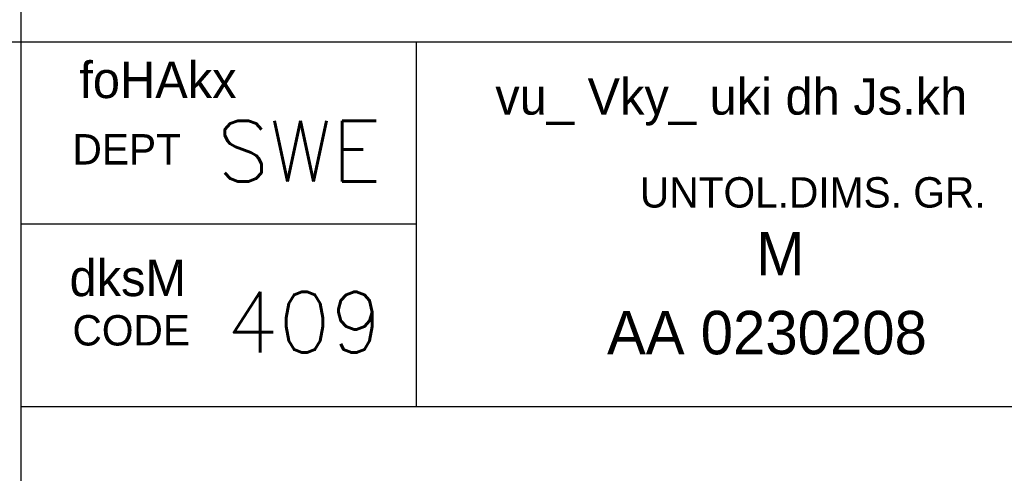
# Model space of a CAD drawing. Extents: x -1093 to 40, y -1428 to 69.
# Tile 3 of 8: x -918 to -714, y -1305 to -1211. Entities that reach past the tile are written whole.
import ezdxf
from ezdxf.enums import TextEntityAlignment as Align

# ---------------------------------------------------------------- set-up
doc = ezdxf.new("R2010")
doc.units = 0
doc.header["$LTSCALE"] = 5
doc.header["$MEASUREMENT"] = 0
doc.linetypes.add('DASHED', pattern=[0.75, 0.5, -0.25])
doc.layers.get('0').update_dxf_attribs({"linetype": 'CONTINUOUS'})
doc.layers.get('DEFPOINTS').update_dxf_attribs({"linetype": 'CONTINUOUS'})
doc.layers.add('TEXT', color=3, linetype='CONTINUOUS')
doc.styles.add('HINDI', font='hindi')
doc.styles.add('ROMANS', font='romans')
doc.dimstyles.get("Standard").update_dxf_attribs({"dimscale": 2.5, "dimtxt": 2.5, "dimasz": 1.5, "dimexe": 1, "dimexo": 1, "dimgap": 1, "dimtad": 1, "dimtih": 1, "dimtoh": 1, "dimdec": 1, "dimzin": 0, "dimdsep": 46, "dimtxsty": 'Standard', "dimcen": 0.09, "dimclrd": 1, "dimclre": 1, "dimadec": 0, "dimazin": 0, "dimtfac": 1, "dimtdec": 1, "dimtofl": 0, "dimtmove": 0, "dimatfit": 3, "dimfxl": 0, "dimtolj": 1, "dimtzin": 0, "dimarcsym": 0})

# ---------------------------------------------------------------- blocks, each defined once
blk = doc.blocks.new('A4')
for p, q in [((20, 290), (20, 7)), ((20, 42), (203, 42)), ((36.272, 27), (36.272, 42)), ((36.272, 34.5), (20, 34.5)), ((20, 27), (203, 27))]:
    blk.add_line(p, q)
at = {"linetype": 'DASHED'}
blk.add_line((10, 42), (20, 42), dxfattribs=at)
at = {"style": 'HINDI'}
for s, p in [('foHAkx', (22.406, 39.688)), ('dksM', (22.005, 31.539))]:
    blk.add_text(s, height=1.5, dxfattribs=at).set_placement(p)
at = {"color": 11, "style": 'HINDI'}
blk.add_text('vu_ Vky_ uki dh Js.kh', height=1.5, dxfattribs=at).set_placement((39.504, 39.008))
at = {"style": 'ROMANS'}
for tag, p, width in [('SHTNO', (13.782, 110.329), 0.8), ('REV_NO', (13.803, 101.042), 0.8), ('DRG_NO', (13.882, 72.696), 0.9)]:
    blk.add_attdef(tag, p, '', height=2.8, rotation=90, dxfattribs=dict(at, width=width))
at = {"color": 7, "style": 'ROMANS'}
for tag, height, p in [('DRN_BY', 2, (149.817, 56.824)), ('DRN_DATE', 1.5, (180.802, 56.66)), ('CHD_BY', 2, (149.817, 50.816)), ('CHD_DATE', 1.5, (180.705, 51.144)), ('APP_BY', 2, (149.817, 44.808)), ('APP_DATE', 1.5, (180.705, 44.644)), ('ITNO', 2.5, (181.697, 30.871)), ('NOIT', 2.5, (197.036, 30.379)), ('SCALE', 2.5, (100.766, 30.215)), ('REFTOASSY', 2.5, (147.44, 29.599)), ('REV_NO', 3.5, (197.304, 16.454)), ('SHTNO', 2.5, (157.787, 10.064)), ('NOSHT', 2.5, (199.431, 10.041))]:
    blk.add_attdef(tag, text='', height=height, dxfattribs=at).set_placement(p, align=Align.MIDDLE)
for tag, p, height in [('DRN_SIGN', (159.637, 55.294), 1), ('CHD_SIGN', (159.199, 49.178), 1), ('APP_SIGN', (159.199, 43.062), 1), ('TITLE1', (42.347, 16.763), 3.5), ('TITLE2', (42.347, 10.547), 3.5)]:
    blk.add_attdef(tag, p, '', height=height, dxfattribs=at)
at = {"color": 7, "style": 'ROMANS', "width": 0.8}
blk.add_attdef('WEIGHT', text='', height=2.3, dxfattribs=at).set_placement((119.668, 29.961), align=Align.MIDDLE)
at = {"color": 7, "style": 'ROMANS', "width": 1.5}
blk.add_attdef('DRG_NO', (133.585, 15.092), '', height=3.5, dxfattribs=at)
at = {"layer": 'TEXT', "style": 'ROMANS'}
for s, p in [('SWE', (28.07, 36.257)), ('409', (28.448, 29.219))]:
    blk.add_text(s, height=2.5, dxfattribs=at).set_placement(p)
at = {"layer": 'TEXT'}
for s, p in [('DEPT', (22.126, 36.956)), ('UNTOL.DIMS. GR.', (45.448, 35.184)), ('CODE', (22.126, 29.509))]:
    blk.add_text(s, height=1.25, dxfattribs=at).set_placement(p)
blk = doc.blocks.new('*D28')
at = {"color": 1, "lineweight": -2}
for p, q in [((-586.64, -699.78), (-586.64, -757.99)), ((-586.64, -757.99), (-567.7, -765.49)), ((-567.7, -765.49), (-567.7, -792.15))]:
    blk.add_line(p, q, dxfattribs=at)
at = {"layer": 'DEFPOINTS', "color": 0}
for p in [(-586.64, -697.28), (-567.7, -772.99), (-1092.72, -1304.05)]:
    blk.add_point(p, dxfattribs=at)
at = {"color": 0, "insert": (-573.33, -783.82), "char_height": 6.25, "attachment_point": 5, "rotation": 90}
blk.add_mtext('\\A1;14.5', dxfattribs=at)

msp = doc.modelspace()

# ---------------------------------------------------------------- block references
at = {"xscale": 5.040000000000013, "yscale": 5.040000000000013, "zscale": 5.040000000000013}
msp.add_blockref('A4', (-1018.49, -1427.54), dxfattribs=at)

# ---------------------------------------------------------------- texts
at = {"layer": 'TEXT', "color": 7}
for s, p in [('M', (-765.36, -1264.29)), ('AA 0230208', (-796.23, -1280.64))]:
    msp.add_text(s, height=9, dxfattribs=at).set_placement(p)

# ---------------------------------------------------------------- dimensions: what is measured, and where the dimension line sits
dim = msp.add_ordinate_dim(feature_location=(-586.64, -697.28), offset=(18.94, -75.71), dtype=1, origin=(-1092.72, -1304.05), text='14.5', dimstyle='Standard', override={"dimtmove": 1})
dim.commit()
dim.dimension.update_dxf_attribs({"geometry": '*D28', "text_midpoint": (-573.33, -783.82)})

doc.saveas('drawing.dxf')
